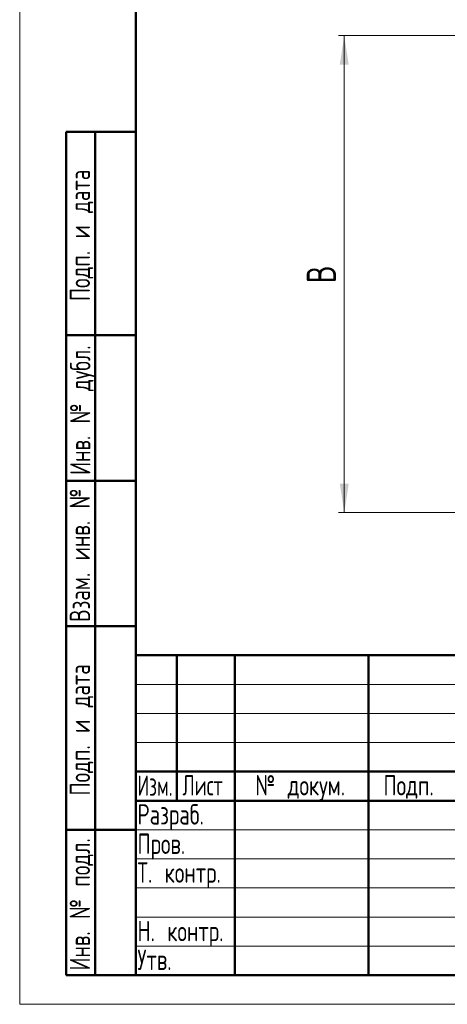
# Model space of a CAD drawing. Header units: millimetres. Extents: x 0 to 425, y 0 to 594.
# Tile 1 of 4: x 0 to 147, y 0 to 339. Entities that reach past the tile are written whole.
import ezdxf

# ---------------------------------------------------------------- set-up
doc = ezdxf.new("R2010")
doc.units = ezdxf.units.MM
doc.header["$LTSCALE"] = 2
doc.linetypes.add('SLD-Сплошная', pattern=[0])
doc.styles.add('SLDTEXTSTYLE0', font='TXT', dxfattribs={"width": 0.7, "bigfont": 'bigfont'})
doc.styles.add('SLDTEXTSTYLE1', font='TXT', dxfattribs={"width": 0.7})
doc.styles.add('SLDTEXTSTYLE3', font='TXT', dxfattribs={"width": 0.625377, "bigfont": 'bigfont'})
doc.styles.add('SLDTEXTSTYLE4', font='TXT', dxfattribs={"width": 0.632271, "bigfont": 'bigfont'})
doc.dimstyles.new('SLDDIMSTYLE1', dxfattribs={"dimtxt": 10, "dimasz": 10, "dimexe": 0, "dimexo": 0.0625, "dimgap": 2.5, "dimtad": 2, "dimdec": 1, "dimrnd": 1e-09, "dimzin": 12, "dimdsep": 46, "dimtxsty": 'SLDTEXTSTYLE1', "dimsah": 1, "dimcen": 0.09, "dimadec": 0, "dimazin": 3, "dimtfac": 1, "dimtdec": 3, "dimtofl": 0, "dimtmove": 0, "dimatfit": 3, "dimfxl": 0, "dimfrac": 2, "dimtolj": 1, "dimtzin": 12, "dimarcsym": 0})

# ---------------------------------------------------------------- blocks, each defined once
blk = doc.blocks.new('_D_1')
at = {"color": 7, "linetype": 'SLD-Сплошная', "lineweight": 0}
for p, q in [((196.25, 333.04), (109.62, 333.04)), ((111.62, 169.04), (111.62, 333.04)), ((161.75, 169.04), (109.62, 169.04))]:
    blk.add_line(p, q, dxfattribs=at)
at = {"color": 7, "linetype": 'SLD-Сплошная', "lineweight": 18}
for points in [[(111.62, 333.04), (110.08, 323.04), (113.16, 323.04)], [(111.62, 169.04), (113.16, 179.04), (110.08, 179.04)]]:
    blk.add_solid(points, dxfattribs=at)
at = {"color": 7, "linetype": 'SLD-Сплошная', "lineweight": 18, "insert": (98.73, 247.84), "char_height": 10, "attachment_point": 1, "rotation": 90, "style": 'SLDTEXTSTYLE0'}
blk.add_mtext('В', dxfattribs=at)

msp = doc.modelspace()

# ---------------------------------------------------------------- linework, layer by layer
at = {"color": 7, "linetype": 'SLD-Сплошная', "lineweight": 18}
for p, q in [((0, 594), (0, 0)), ((40, 110), (170, 110)), ((40, 100), (170, 100)), ((40, 90), (170, 90)), ((40, 60), (170, 60)), ((40, 50), (170, 50)), ((40, 40), (170, 40)), ((40, 30), (170, 30)), ((40, 20), (170, 20)), ((0, 0), (420, 0))]:
    msp.add_line(p, q, dxfattribs=at)
at = {"color": 7, "linetype": 'SLD-Сплошная', "lineweight": 50}
for p, q in [((40, 584), (40, 10)), ((40, 584), (40, 10)), ((16, 10), (16, 300)), ((16, 300), (40, 300)), ((26, 10), (26, 300)), ((40, 230), (16, 230)), ((40, 180), (16, 180)), ((40, 130), (16, 130)), ((40, 120), (410, 120)), ((40, 120), (40, 10)), ((54, 70), (54, 120)), ((74, 120), (74, 10)), ((120, 120), (120, 10)), ((40, 80), (170, 80)), ((40, 70), (170, 70)), ((16, 60), (40, 60)), ((16, 10), (40, 10)), ((40, 10), (410, 10))]:
    msp.add_line(p, q, dxfattribs=at)

# ---------------------------------------------------------------- texts
at = {"color": 7, "linetype": 'Continuous', "lineweight": 0, "char_height": 7, "attachment_point": 2, "rotation": 90, "style": 'SLDTEXTSTYLE0'}
for s, insert in [('Подп. и дата', (17.2, 264.35)), ('Инв. № дубл.', (17.32, 204.27)), ('Взам. инв. №', (17.2, 154.41)), ('Подп. и дата', (17.2, 94.35)), ('Инв. № подл.', (17.2, 34.36))]:
    msp.add_mtext(s, dxfattribs=dict(at, insert=insert))
at = {"color": 7, "linetype": 'Continuous', "lineweight": 0, "char_height": 7}
for s, insert, attachment_point, style in [('Изм.', (46.55, 78.68), 2, 'SLDTEXTSTYLE3'), ('Лист', (62.91, 78.8), 2, 'SLDTEXTSTYLE4'), ('№ докум.', (96.47, 78.8), 2, 'SLDTEXTSTYLE0'), ('Подп.', (133.75, 78.8), 2, 'SLDTEXTSTYLE0'), ('Разраб.', (40.5, 68.8), 1, 'SLDTEXTSTYLE0'), ('Пров.', (40.5, 58.68), 1, 'SLDTEXTSTYLE0'), ('Т. контр.', (40.5, 48.8), 1, 'SLDTEXTSTYLE0'), ('Н. контр.', (40.5, 28.68), 1, 'SLDTEXTSTYLE0'), ('Утв.', (40.5, 18.8), 1, 'SLDTEXTSTYLE0')]:
    msp.add_mtext(s, dxfattribs=dict(at, insert=insert, attachment_point=attachment_point, style=style))

# ---------------------------------------------------------------- dimensions: what is measured, and where the dimension line sits
at = {"color": 7, "linetype": 'SLD-Сплошная', "lineweight": 18}
dim = msp.add_linear_dim(base=(111.62, 333.04), p1=(161.77, 169.04), p2=(196.27, 333.04), angle=90, text='В', dimstyle='SLDDIMSTYLE1', dxfattribs=at)
dim.commit()
dim.dimension.update_dxf_attribs({"geometry": '_D_1', "text_midpoint": (111.62, 251.04), "dimtype": 160})

doc.saveas('drawing.dxf')
